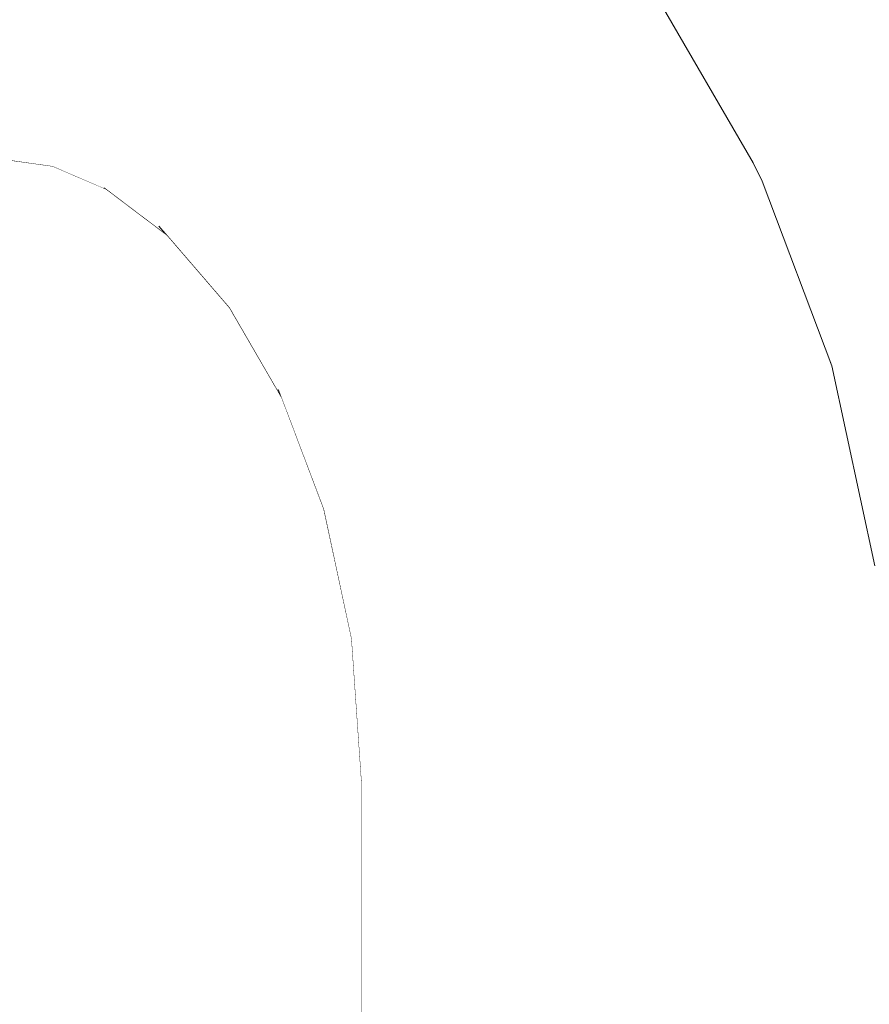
# Model space of a CAD drawing. Header units: millimetres. Extents: x 90539 to 127778, y -34922 to 14506.
# Tile 125 of 256: x 110615 to 110654, y 870 to 914. Entities that reach past the tile are written whole.
import ezdxf

# ---------------------------------------------------------------- set-up
doc = ezdxf.new("R2010")
doc.units = ezdxf.units.MM
doc.header["$MEASUREMENT"] = 0
doc.linetypes.add('Wipeout_Contour', pattern=[1000, 0, -1000])
for name, color, linetype in [('Nowe_A-Niepełnosprawni', 7, 'Continuous'), ('Nowe_A-Wymiary-Wewnętrzne', 7, 'Continuous'), ('Nowe_A-Wymiary-Zewnętrzne', 7, 'Continuous'), ('Nowe_A-Ściany-Działowe', 7, 'Continuous'), ('Nowe_Drzwi Archicad', 7, 'Continuous')]:
    doc.layers.add(name, color=color, linetype=linetype)
for name, color, linetype, lineweight in [('Nowe_A-Niepełnosprawni_Nr_pióra__4', 7, 'Continuous', 13), ('Nowe_A-Wymiary-Wewnętrzne_Nr_pióra__46', 5, 'Continuous', 15), ('Nowe_A-Wymiary-Zewnętrzne_Nr_pióra__46', 5, 'Continuous', 15)]:
    doc.layers.add(name, color=color, linetype=linetype, lineweight=lineweight)
for name, color, linetype, lineweight, true_color in [('Nowe_A-Wymiary-Wewnętrzne_Nr_pióra__45', 7, 'Continuous', 15, 0x40a5ff), ('Nowe_A-Wymiary-Wewnętrzne_Nr_pióra__85', 7, 'Continuous', 13, 0x80c2ff), ('Nowe_A-Wymiary-Zewnętrzne_Nr_pióra__45', 7, 'Continuous', 15, 0x40a5ff), ('Nowe_A-Wymiary-Zewnętrzne_Nr_pióra__85', 7, 'Continuous', 13, 0x80c2ff)]:
    doc.layers.add(name, color=color, linetype=linetype, lineweight=lineweight, true_color=true_color)
doc.styles.add('STYL_AUTOMATYCZNY_2', font='arial.ttf')
doc.dimstyles.new('STYL_AUTOMATYCZNY__1', dxfattribs={"dimtxt": 125, "dimasz": 47.5, "dimexe": 0.18, "dimexo": 20, "dimgap": 0, "dimtad": 1, "dimdec": 1, "dimlfac": 0.1, "dimzin": 0, "dimdsep": 46, "dimtxsty": 'STYL_AUTOMATYCZNY_2', "dimblk": 'ARROWHEAD_11', "dimblk1": 'ARROWHEAD_11', "dimblk2": 'ARROWHEAD_11', "dimcen": 0.09, "dimclrd": 256, "dimclre": 256, "dimclrt": 5, "dimadec": 1, "dimazin": 0, "dimtfac": 1, "dimtdec": 4, "dimtmove": 0, "dimatfit": 3, "dimfxl": 0, "dimtolj": 1, "dimtzin": 0, "dimarcsym": 0})

# ---------------------------------------------------------------- blocks, each defined once
blk = doc.blocks.new('ElemPrzekroju_23')
at = {"color": 254, "linetype": 'Wipeout_Contour', "lineweight": 0, "ltscale": 442611.941056}
blk.add_wipeout([(110649.393, 641.769), (110651.212, 642), (110651.212, 880.59), (110649.393, 880.578)], dxfattribs=at).dxf.layer = 'Nowe_A-Niepełnosprawni'
at = {"color": 254, "linetype": 'Wipeout_Contour', "lineweight": 0, "ltscale": 442533.60039}
blk.add_wipeout([(110630.726, 598.717), (110630.957, 598.685), (110630.957, 879.672), (110630.726, 879.583)], dxfattribs=at).dxf.layer = 'Nowe_A-Niepełnosprawni'
at = {"color": 254, "linetype": 'Wipeout_Contour', "lineweight": 0, "ltscale": 442618.563807}
blk.add_wipeout([(110651.212, 880.59), (110651.212, 642), (110652.704, 642), (110652.704, 880.578)], dxfattribs=at).dxf.layer = 'Nowe_A-Niepełnosprawni'
at = {"color": 254, "linetype": 'Wipeout_Contour', "lineweight": 0, "ltscale": 442535.428028}
blk.add_wipeout([(110630.957, 598.685), (110631.64, 598.589), (110631.64, 879.774), (110630.957, 879.672)], dxfattribs=at).dxf.layer = 'Nowe_A-Niepełnosprawni'
at = {"color": 254, "linetype": 'Wipeout_Contour', "lineweight": 0, "ltscale": 442614.048941}
blk.add_wipeout([(110651.212, 880.59), (110650.545, 890.156), (110648.729, 890.111), (110649.393, 880.578)], dxfattribs=at).dxf.layer = 'Nowe_A-Niepełnosprawni'
at = {"color": 254, "linetype": 'Wipeout_Contour', "lineweight": 0, "ltscale": 442536.555913}
blk.add_wipeout([(110630.27, 886.14), (110630.726, 879.583), (110630.957, 879.672), (110630.482, 886.497)], dxfattribs=at).dxf.layer = 'Nowe_A-Niepełnosprawni'
at = {"color": 254, "linetype": 'Wipeout_Contour', "lineweight": 0, "ltscale": 442623.765881}
blk.add_wipeout([(110653.813, 880.545), (110652.704, 880.578), (110652.704, 642), (110653.813, 642)], dxfattribs=at).dxf.layer = 'Nowe_A-Niepełnosprawni'
at = {"color": 254, "linetype": 'Wipeout_Contour', "lineweight": 0, "ltscale": 442539.011883}
blk.add_wipeout([(110632.749, 879.885), (110631.64, 879.774), (110631.64, 598.589), (110632.749, 598.435)], dxfattribs=at).dxf.layer = 'Nowe_A-Niepełnosprawni'
at = {"color": 254, "linetype": 'Wipeout_Contour', "lineweight": 0, "ltscale": 442620.668271}
blk.add_wipeout([(110652.704, 880.578), (110652.04, 890.111), (110650.545, 890.156), (110651.212, 880.59)], dxfattribs=at).dxf.layer = 'Nowe_A-Niepełnosprawni'
at = {"color": 254, "linetype": 'Wipeout_Contour', "lineweight": 0, "ltscale": 442538.341781}
blk.add_wipeout([(110631.64, 879.774), (110631.143, 886.903), (110630.482, 886.497), (110630.957, 879.672)], dxfattribs=at).dxf.layer = 'Nowe_A-Niepełnosprawni'
at = {"color": 254, "linetype": 'Wipeout_Contour', "lineweight": 0, "ltscale": 442604.149424}
blk.add_wipeout([(110647.319, 880.545), (110647.319, 641.087), (110649.393, 641.769), (110649.393, 880.578)], dxfattribs=at).dxf.layer = 'Nowe_A-Niepełnosprawni'
at = {"color": 254, "linetype": 'Wipeout_Contour', "lineweight": 0, "ltscale": 442627.348645}
blk.add_wipeout([(110653.813, 880.545), (110653.813, 642), (110654.496, 642), (110654.496, 880.49)], dxfattribs=at).dxf.layer = 'Nowe_A-Niepełnosprawni'
at = {"layer": 'Nowe_A-Niepełnosprawni_Nr_pióra__4', "color": 7, "linetype": 'Continuous', "lineweight": 13}
blk.add_line((110630.726, 879.583), (110630.726, 598.717), dxfattribs=at)
at = {"color": 254, "linetype": 'Wipeout_Contour', "lineweight": 0, "ltscale": 442608.850709}
blk.add_wipeout([(110650.545, 890.156), (110648.451, 899.922), (110646.644, 899.833), (110648.729, 890.111)], dxfattribs=at).dxf.layer = 'Nowe_A-Niepełnosprawni'
at = {"color": 254, "linetype": 'Wipeout_Contour', "lineweight": 0, "ltscale": 442533.244704}
blk.add_wipeout([(110629.142, 892.744), (110629.003, 892.044), (110630.27, 886.14), (110630.482, 886.497)], dxfattribs=at).dxf.layer = 'Nowe_A-Niepełnosprawni'
at = {"color": 254, "linetype": 'Wipeout_Contour', "lineweight": 0, "ltscale": 442625.875295}
blk.add_wipeout([(110653.813, 880.545), (110653.156, 889.977), (110652.04, 890.111), (110652.704, 880.578)], dxfattribs=at).dxf.layer = 'Nowe_A-Niepełnosprawni'
at = {"layer": 'Nowe_A-Niepełnosprawni_Nr_pióra__4', "color": 7, "linetype": 'Continuous', "lineweight": 13}
blk.add_line((110630.27, 886.14), (110630.726, 879.583), dxfattribs=at)
at = {"color": 254, "linetype": 'Wipeout_Contour', "lineweight": 0, "ltscale": 442606.27213}
blk.add_wipeout([(110649.393, 880.578), (110648.729, 890.111), (110646.662, 889.977), (110647.319, 880.545)], dxfattribs=at).dxf.layer = 'Nowe_A-Niepełnosprawni'
at = {"color": 254, "linetype": 'Wipeout_Contour', "lineweight": 0, "ltscale": 442629.468982}
blk.add_wipeout([(110654.496, 880.49), (110653.85, 889.76), (110653.156, 889.977), (110653.813, 880.545)], dxfattribs=at).dxf.layer = 'Nowe_A-Niepełnosprawni'
at = {"color": 254, "linetype": 'Wipeout_Contour', "lineweight": 0, "ltscale": 442615.467091}
blk.add_wipeout([(110652.04, 890.111), (110649.955, 899.833), (110648.451, 899.922), (110650.545, 890.156)], dxfattribs=at).dxf.layer = 'Nowe_A-Niepełnosprawni'
at = {"color": 254, "linetype": 'Wipeout_Contour', "lineweight": 0, "ltscale": 442595.487065}
blk.add_wipeout([(110645.067, 880.49), (110645.067, 639.978), (110647.319, 641.087), (110647.319, 880.545)], dxfattribs=at).dxf.layer = 'Nowe_A-Niepełnosprawni'
at = {"color": 254, "linetype": 'Wipeout_Contour', "lineweight": 0, "ltscale": 442598.187681}
blk.add_wipeout([(110648.451, 899.922), (110645.049, 908.922), (110643.257, 908.793), (110646.644, 899.833)], dxfattribs=at).dxf.layer = 'Nowe_A-Niepełnosprawni'
at = {"color": 254, "linetype": 'Wipeout_Contour', "lineweight": 0, "ltscale": 442620.714697}
blk.add_wipeout([(110653.156, 889.977), (110651.098, 899.571), (110649.955, 899.833), (110652.04, 890.111)], dxfattribs=at).dxf.layer = 'Nowe_A-Niepełnosprawni'
at = {"color": 254, "linetype": 'Wipeout_Contour', "lineweight": 0, "ltscale": 442601.120363}
blk.add_wipeout([(110648.729, 890.111), (110646.644, 899.833), (110644.604, 899.571), (110646.662, 889.977)], dxfattribs=at).dxf.layer = 'Nowe_A-Niepełnosprawni'
at = {"color": 254, "linetype": 'Wipeout_Contour', "lineweight": 0, "ltscale": 442624.391104}
blk.add_wipeout([(110651.837, 899.144), (110651.098, 899.571), (110653.156, 889.977), (110653.85, 889.76)], dxfattribs=at).dxf.layer = 'Nowe_A-Niepełnosprawni'
at = {"color": 254, "linetype": 'Wipeout_Contour', "lineweight": 0, "ltscale": 442604.803044}
blk.add_wipeout([(110649.955, 899.833), (110646.568, 908.793), (110645.049, 908.922), (110648.451, 899.922)], dxfattribs=at).dxf.layer = 'Nowe_A-Niepełnosprawni'
at = {"color": 254, "linetype": 'Wipeout_Contour', "lineweight": 0, "ltscale": 442626.353626}
blk.add_wipeout([(110651.837, 899.144), (110653.85, 889.76), (110654.096, 889.467), (110652.143, 898.57)], dxfattribs=at).dxf.layer = 'Nowe_A-Niepełnosprawni'
at = {"color": 254, "linetype": 'Wipeout_Contour', "lineweight": 0, "ltscale": 442597.637}
blk.add_wipeout([(110647.319, 880.545), (110646.662, 889.977), (110644.422, 889.76), (110645.067, 880.49)], dxfattribs=at).dxf.layer = 'Nowe_A-Niepełnosprawni'
at = {"color": 254, "linetype": 'Wipeout_Contour', "lineweight": 0, "ltscale": 442582.541615}
blk.add_wipeout([(110640.471, 916.811), (110638.7, 916.647), (110643.257, 908.793), (110645.049, 908.922)], dxfattribs=at).dxf.layer = 'Nowe_A-Niepełnosprawni'
at = {"color": 254, "linetype": 'Wipeout_Contour', "lineweight": 0, "ltscale": 442586.286812}
blk.add_wipeout([(110642.726, 638.485), (110645.067, 639.978), (110645.067, 880.49), (110642.726, 880.417)], dxfattribs=at).dxf.layer = 'Nowe_A-Niepełnosprawni'
at = {"color": 254, "linetype": 'Wipeout_Contour', "lineweight": 0, "ltscale": 442590.552613}
blk.add_wipeout([(110646.644, 899.833), (110643.257, 908.793), (110641.262, 908.412), (110644.604, 899.571)], dxfattribs=at).dxf.layer = 'Nowe_A-Niepełnosprawni'
at = {"color": 254, "linetype": 'Wipeout_Contour', "lineweight": 0, "ltscale": 442592.573594}
blk.add_wipeout([(110646.662, 889.977), (110644.604, 899.571), (110642.409, 899.144), (110644.422, 889.76)], dxfattribs=at).dxf.layer = 'Nowe_A-Niepełnosprawni'
at = {"color": 254, "linetype": 'Wipeout_Contour', "lineweight": 0, "ltscale": 442610.144022}
blk.add_wipeout([(110647.757, 908.412), (110646.568, 908.793), (110649.955, 899.833), (110651.098, 899.571)], dxfattribs=at).dxf.layer = 'Nowe_A-Niepełnosprawni'
at = {"color": 254, "linetype": 'Wipeout_Contour', "lineweight": 0, "ltscale": 442588.475559}
blk.add_wipeout([(110645.067, 880.49), (110644.422, 889.76), (110642.096, 889.467), (110642.726, 880.417)], dxfattribs=at).dxf.layer = 'Nowe_A-Niepełnosprawni'
at = {"color": 254, "linetype": 'Wipeout_Contour', "lineweight": 0, "ltscale": 442589.156425}
blk.add_wipeout([(110642.011, 916.647), (110640.471, 916.811), (110645.049, 908.922), (110646.568, 908.793)], dxfattribs=at).dxf.layer = 'Nowe_A-Niepełnosprawni'
at = {"color": 254, "linetype": 'Wipeout_Contour', "lineweight": 0, "ltscale": 442614.004855}
blk.add_wipeout([(110648.568, 907.793), (110647.757, 908.412), (110651.098, 899.571), (110651.837, 899.144)], dxfattribs=at).dxf.layer = 'Nowe_A-Niepełnosprawni'
at = {"color": 254, "linetype": 'Wipeout_Contour', "lineweight": 0, "ltscale": 442576.90231}
blk.add_wipeout([(110642.726, 880.417), (110640.385, 880.328), (110640.385, 636.667), (110642.726, 638.485)], dxfattribs=at).dxf.layer = 'Nowe_A-Niepełnosprawni'
at = {"color": 254, "linetype": 'Wipeout_Contour', "lineweight": 0, "ltscale": 442575.045389}
blk.add_wipeout([(110638.7, 916.647), (110636.765, 916.162), (110641.262, 908.412), (110643.257, 908.793)], dxfattribs=at).dxf.layer = 'Nowe_A-Niepełnosprawni'
at = {"color": 254, "linetype": 'Wipeout_Contour', "lineweight": 0, "ltscale": 442616.236389}
blk.add_wipeout([(110652.143, 898.57), (110648.973, 906.96), (110648.568, 907.793), (110651.837, 899.144)], dxfattribs=at).dxf.layer = 'Nowe_A-Niepełnosprawni'
at = {"layer": 'Nowe_A-Niepełnosprawni_Nr_pióra__4', "color": 7, "linetype": 'Continuous', "lineweight": 13}
for p, q in [((110648.973, 906.96), (110652.143, 898.57)), ((110652.143, 898.57), (110654.096, 889.467))]:
    blk.add_line(p, q, dxfattribs=at)
at = {"color": 254, "linetype": 'Wipeout_Contour', "lineweight": 0, "ltscale": 442582.191699}
blk.add_wipeout([(110644.604, 899.571), (110641.262, 908.412), (110639.14, 907.793), (110642.409, 899.144)], dxfattribs=at).dxf.layer = 'Nowe_A-Niepełnosprawni'
at = {"color": 254, "linetype": 'Wipeout_Contour', "lineweight": 0, "ltscale": 442594.635219}
blk.add_wipeout([(110643.259, 916.162), (110642.011, 916.647), (110646.568, 908.793), (110647.757, 908.412)], dxfattribs=at).dxf.layer = 'Nowe_A-Niepełnosprawni'
at = {"color": 254, "linetype": 'Wipeout_Contour', "lineweight": 0, "ltscale": 442566.956248}
blk.add_wipeout([(110641.262, 908.412), (110636.765, 916.162), (110634.741, 915.374), (110639.14, 907.793)], dxfattribs=at).dxf.layer = 'Nowe_A-Niepełnosprawni'
at = {"color": 254, "linetype": 'Wipeout_Contour', "lineweight": 0, "ltscale": 442583.539161}
blk.add_wipeout([(110644.422, 889.76), (110642.409, 899.144), (110640.143, 898.57), (110642.096, 889.467)], dxfattribs=at).dxf.layer = 'Nowe_A-Niepełnosprawni'
at = {"color": 254, "linetype": 'Wipeout_Contour', "lineweight": 0, "ltscale": 442598.767071}
blk.add_wipeout([(110648.568, 907.793), (110644.169, 915.374), (110643.259, 916.162), (110647.757, 908.412)], dxfattribs=at).dxf.layer = 'Nowe_A-Niepełnosprawni'
at = {"color": 254, "linetype": 'Wipeout_Contour', "lineweight": 0, "ltscale": 442573.426569}
blk.add_wipeout([(110642.409, 899.144), (110639.14, 907.793), (110636.973, 906.96), (110640.143, 898.57)], dxfattribs=at).dxf.layer = 'Nowe_A-Niepełnosprawni'
at = {"color": 254, "linetype": 'Wipeout_Contour', "lineweight": 0, "ltscale": 442579.14}
blk.add_wipeout([(110642.726, 880.417), (110642.096, 889.467), (110639.774, 889.111), (110640.385, 880.328)], dxfattribs=at).dxf.layer = 'Nowe_A-Niepełnosprawni'
at = {"layer": 'Nowe_A-Niepełnosprawni_Nr_pióra__4', "color": 7, "linetype": 'Continuous', "lineweight": 13}
for p in [(110644.169, 915.374), (110648.973, 906.96)]:
    blk.add_line(p, (110648.568, 907.793), dxfattribs=at)
at = {"color": 254, "linetype": 'Wipeout_Contour', "lineweight": 0, "ltscale": 442558.585376}
blk.add_wipeout([(110639.14, 907.793), (110634.741, 915.374), (110632.705, 914.313), (110636.973, 906.96)], dxfattribs=at).dxf.layer = 'Nowe_A-Niepełnosprawni'
at = {"color": 254, "linetype": 'Wipeout_Contour', "lineweight": 0, "ltscale": 442574.36452}
blk.add_wipeout([(110642.096, 889.467), (110640.143, 898.57), (110637.894, 897.871), (110639.774, 889.111)], dxfattribs=at).dxf.layer = 'Nowe_A-Niepełnosprawni'
at = {"color": 254, "linetype": 'Wipeout_Contour', "lineweight": 0, "ltscale": 442567.694238}
blk.add_wipeout([(110638.134, 880.226), (110638.134, 634.592), (110640.385, 636.667), (110640.385, 880.328)], dxfattribs=at).dxf.layer = 'Nowe_A-Niepełnosprawni'
at = {"color": 254, "linetype": 'Wipeout_Contour', "lineweight": 0, "ltscale": 442539.585839}
blk.add_wipeout([(110629.38, 921.595), (110627.506, 920.348), (110632.705, 914.313), (110634.741, 915.374)], dxfattribs=at).dxf.layer = 'Nowe_A-Niepełnosprawni'
at = {"color": 254, "linetype": 'Wipeout_Contour', "lineweight": 0, "ltscale": 442564.59435}
blk.add_wipeout([(110640.143, 898.57), (110636.973, 906.96), (110634.843, 905.945), (110637.894, 897.871)], dxfattribs=at).dxf.layer = 'Nowe_A-Niepełnosprawni'
at = {"color": 254, "linetype": 'Wipeout_Contour', "lineweight": 0, "ltscale": 442569.989195}
blk.add_wipeout([(110640.385, 880.328), (110639.774, 889.111), (110637.544, 888.704), (110638.134, 880.226)], dxfattribs=at).dxf.layer = 'Nowe_A-Niepełnosprawni'
at = {"color": 254, "linetype": 'Wipeout_Contour', "lineweight": 0, "ltscale": 442550.25476}
blk.add_wipeout([(110636.973, 906.96), (110632.705, 914.313), (110630.736, 913.021), (110634.843, 905.945)], dxfattribs=at).dxf.layer = 'Nowe_A-Niepełnosprawni'
at = {"color": 254, "linetype": 'Wipeout_Contour', "lineweight": 0, "ltscale": 442565.402489}
blk.add_wipeout([(110639.774, 889.111), (110637.894, 897.871), (110635.748, 897.073), (110637.544, 888.704)], dxfattribs=at).dxf.layer = 'Nowe_A-Niepełnosprawni'
at = {"color": 254, "linetype": 'Wipeout_Contour', "lineweight": 0, "ltscale": 442559.016433}
blk.add_wipeout([(110636.06, 880.115), (110636.06, 632.341), (110638.134, 634.592), (110638.134, 880.226)], dxfattribs=at).dxf.layer = 'Nowe_A-Niepełnosprawni'
at = {"color": 254, "linetype": 'Wipeout_Contour', "lineweight": 0, "ltscale": 442531.896978}
blk.add_wipeout([(110627.506, 920.348), (110625.732, 918.829), (110630.736, 913.021), (110632.705, 914.313)], dxfattribs=at).dxf.layer = 'Nowe_A-Niepełnosprawni'
at = {"color": 254, "linetype": 'Wipeout_Contour', "lineweight": 0, "ltscale": 442556.034729}
blk.add_wipeout([(110637.894, 897.871), (110634.843, 905.945), (110632.833, 904.786), (110635.748, 897.073)], dxfattribs=at).dxf.layer = 'Nowe_A-Niepełnosprawni'
at = {"color": 254, "linetype": 'Wipeout_Contour', "lineweight": 0, "ltscale": 442561.374922}
blk.add_wipeout([(110638.134, 880.226), (110637.544, 888.704), (110635.492, 888.263), (110636.06, 880.115)], dxfattribs=at).dxf.layer = 'Nowe_A-Niepełnosprawni'
at = {"color": 254, "linetype": 'Wipeout_Contour', "lineweight": 0, "ltscale": 442542.284819}
blk.add_wipeout([(110634.843, 905.945), (110630.736, 913.021), (110628.91, 911.547), (110632.833, 904.786)], dxfattribs=at).dxf.layer = 'Nowe_A-Niepełnosprawni'
at = {"color": 254, "linetype": 'Wipeout_Contour', "lineweight": 0, "ltscale": 442556.997716}
blk.add_wipeout([(110637.544, 888.704), (110635.748, 897.073), (110633.788, 896.208), (110635.492, 888.263)], dxfattribs=at).dxf.layer = 'Nowe_A-Niepełnosprawni'
at = {"color": 254, "linetype": 'Wipeout_Contour', "lineweight": 0, "ltscale": 442551.202409}
blk.add_wipeout([(110634.241, 630), (110636.06, 632.341), (110636.06, 880.115), (110634.241, 880)], dxfattribs=at).dxf.layer = 'Nowe_A-Niepełnosprawni'
at = {"color": 254, "linetype": 'Wipeout_Contour', "lineweight": 0, "ltscale": 442524.681578}
blk.add_wipeout([(110625.732, 918.829), (110624.129, 917.096), (110628.91, 911.547), (110630.736, 913.021)], dxfattribs=at).dxf.layer = 'Nowe_A-Niepełnosprawni'
at = {"color": 254, "linetype": 'Wipeout_Contour', "lineweight": 0, "ltscale": 442548.076899}
blk.add_wipeout([(110635.748, 897.073), (110632.833, 904.786), (110631.02, 903.53), (110633.788, 896.208)], dxfattribs=at).dxf.layer = 'Nowe_A-Niepełnosprawni'
at = {"color": 254, "linetype": 'Wipeout_Contour', "lineweight": 0, "ltscale": 442553.628369}
blk.add_wipeout([(110636.06, 880.115), (110635.492, 888.263), (110633.698, 887.804), (110634.241, 880)], dxfattribs=at).dxf.layer = 'Nowe_A-Niepełnosprawni'
at = {"color": 254, "linetype": 'Wipeout_Contour', "lineweight": 0, "ltscale": 442534.982084}
blk.add_wipeout([(110632.833, 904.786), (110628.91, 911.547), (110627.296, 909.948), (110631.02, 903.53)], dxfattribs=at).dxf.layer = 'Nowe_A-Niepełnosprawni'
at = {"color": 254, "linetype": 'Wipeout_Contour', "lineweight": 0, "ltscale": 442549.473451}
blk.add_wipeout([(110635.492, 888.263), (110633.788, 896.208), (110632.088, 895.307), (110633.698, 887.804)], dxfattribs=at).dxf.layer = 'Nowe_A-Niepełnosprawni'
at = {"color": 254, "linetype": 'Wipeout_Contour', "lineweight": 0, "ltscale": 442544.214124}
blk.add_wipeout([(110632.749, 879.885), (110632.749, 598.435), (110634.241, 598.227), (110634.241, 880)], dxfattribs=at).dxf.layer = 'Nowe_A-Niepełnosprawni'
at = {"color": 254, "linetype": 'Wipeout_Contour', "lineweight": 0, "ltscale": 442518.217172}
blk.add_wipeout([(110624.129, 917.096), (110622.758, 915.215), (110627.296, 909.948), (110628.91, 911.547)], dxfattribs=at).dxf.layer = 'Nowe_A-Niepełnosprawni'
at = {"color": 254, "linetype": 'Wipeout_Contour', "lineweight": 0, "ltscale": 442541.88548}
blk.add_wipeout([(110632.749, 879.885), (110632.229, 887.345), (110631.143, 886.903), (110631.64, 879.774)], dxfattribs=at).dxf.layer = 'Nowe_A-Niepełnosprawni'
at = {"color": 254, "linetype": 'Wipeout_Contour', "lineweight": 0, "ltscale": 442534.844816}
blk.add_wipeout([(110631.143, 886.903), (110629.719, 893.541), (110629.142, 892.744), (110630.482, 886.497)], dxfattribs=at).dxf.layer = 'Nowe_A-Niepełnosprawni'
at = {"color": 254, "linetype": 'Wipeout_Contour', "lineweight": 0, "ltscale": 442547.047453}
blk.add_wipeout([(110634.241, 880), (110633.698, 887.804), (110632.229, 887.345), (110632.749, 879.885)], dxfattribs=at).dxf.layer = 'Nowe_A-Niepełnosprawni'
at = {"color": 254, "linetype": 'Wipeout_Contour', "lineweight": 0, "ltscale": 442526.598874}
blk.add_wipeout([(110626.966, 898.501), (110626.947, 897.486), (110629.003, 892.044), (110629.142, 892.744)], dxfattribs=at).dxf.layer = 'Nowe_A-Niepełnosprawni'
at = {"color": 254, "linetype": 'Wipeout_Contour', "lineweight": 0, "ltscale": 442538.179448}
blk.add_wipeout([(110632.229, 887.345), (110630.714, 894.407), (110629.719, 893.541), (110631.143, 886.903)], dxfattribs=at).dxf.layer = 'Nowe_A-Niepełnosprawni'
at = {"layer": 'Nowe_A-Niepełnosprawni_Nr_pióra__4', "color": 7, "linetype": 'Continuous', "lineweight": 13}
blk.add_line((110629.003, 892.044), (110630.27, 886.14), dxfattribs=at)
at = {"color": 254, "linetype": 'Wipeout_Contour', "lineweight": 0, "ltscale": 442517.42898}
blk.add_wipeout([(110626.947, 897.486), (110624.179, 902.255), (110624.715, 901.195), (110627.095, 897.094)], dxfattribs=at).dxf.layer = 'Nowe_A-Niepełnosprawni'
at = {"color": 254, "linetype": 'Wipeout_Contour', "lineweight": 0, "ltscale": 442527.800407}
blk.add_wipeout([(110626.966, 898.501), (110629.142, 892.744), (110629.719, 893.541), (110627.407, 899.659)], dxfattribs=at).dxf.layer = 'Nowe_A-Niepełnosprawni'
at = {"color": 254, "linetype": 'Wipeout_Contour', "lineweight": 0, "ltscale": 442516.744743}
blk.add_wipeout([(110626.966, 898.501), (110624.037, 903.547), (110624.179, 902.255), (110626.947, 897.486)], dxfattribs=at).dxf.layer = 'Nowe_A-Niepełnosprawni'
at = {"color": 254, "linetype": 'Wipeout_Contour', "lineweight": 0, "ltscale": 442541.026918}
blk.add_wipeout([(110633.788, 896.208), (110631.02, 903.53), (110629.474, 902.223), (110632.088, 895.307)], dxfattribs=at).dxf.layer = 'Nowe_A-Niepełnosprawni'
at = {"color": 254, "linetype": 'Wipeout_Contour', "lineweight": 0, "ltscale": 442505.924805}
blk.add_wipeout([(110624.179, 902.255), (110620.806, 906.169), (110621.503, 904.923), (110624.715, 901.195)], dxfattribs=at).dxf.layer = 'Nowe_A-Niepełnosprawni'
at = {"color": 254, "linetype": 'Wipeout_Contour', "lineweight": 0, "ltscale": 442543.119158}
blk.add_wipeout([(110633.698, 887.804), (110632.088, 895.307), (110630.714, 894.407), (110632.229, 887.345)], dxfattribs=at).dxf.layer = 'Nowe_A-Niepełnosprawni'
at = {"color": 254, "linetype": 'Wipeout_Contour', "lineweight": 0, "ltscale": 442494.855287}
blk.add_wipeout([(110617.839, 907.692), (110619.004, 906.663), (110621.87, 904.497), (110621.503, 904.923)], dxfattribs=at).dxf.layer = 'Nowe_A-Niepełnosprawni'
at = {"color": 254, "linetype": 'Wipeout_Contour', "lineweight": 0, "ltscale": 442530.68983}
blk.add_wipeout([(110630.714, 894.407), (110628.254, 900.916), (110627.407, 899.659), (110629.719, 893.541)], dxfattribs=at).dxf.layer = 'Nowe_A-Niepełnosprawni'
at = {"color": 254, "linetype": 'Wipeout_Contour', "lineweight": 0, "ltscale": 442484.474667}
blk.add_wipeout([(110619.004, 906.663), (110615.176, 908.305), (110616.673, 907.632), (110619.098, 906.592)], dxfattribs=at).dxf.layer = 'Nowe_A-Niepełnosprawni'
at = {"color": 254, "linetype": 'Wipeout_Contour', "lineweight": 0, "ltscale": 442517.458372}
blk.add_wipeout([(110624.296, 905.021), (110624.037, 903.547), (110626.966, 898.501), (110627.407, 899.659)], dxfattribs=at).dxf.layer = 'Nowe_A-Niepełnosprawni'
at = {"color": 254, "linetype": 'Wipeout_Contour', "lineweight": 0, "ltscale": 442528.627415}
blk.add_wipeout([(110631.02, 903.53), (110627.296, 909.948), (110625.957, 908.284), (110629.474, 902.223)], dxfattribs=at).dxf.layer = 'Nowe_A-Niepełnosprawni'
at = {"color": 254, "linetype": 'Wipeout_Contour', "lineweight": 0, "ltscale": 442504.24318}
blk.add_wipeout([(110624.037, 903.547), (110620.469, 907.689), (110620.806, 906.169), (110624.179, 902.255)], dxfattribs=at).dxf.layer = 'Nowe_A-Niepełnosprawni'
at = {"color": 254, "linetype": 'Wipeout_Contour', "lineweight": 0, "ltscale": 442491.938824}
blk.add_wipeout([(110620.806, 906.169), (110616.959, 909.078), (110617.839, 907.692), (110621.503, 904.923)], dxfattribs=at).dxf.layer = 'Nowe_A-Niepełnosprawni'
at = {"color": 254, "linetype": 'Wipeout_Contour', "lineweight": 0, "ltscale": 442535.155947}
blk.add_wipeout([(110632.088, 895.307), (110629.474, 902.223), (110628.254, 900.916), (110630.714, 894.407)], dxfattribs=at).dxf.layer = 'Nowe_A-Niepełnosprawni'
at = {"layer": 'Nowe_A-Niepełnosprawni_Nr_pióra__4', "color": 7, "linetype": 'Continuous', "lineweight": 13}
blk.add_line((110626.947, 897.486), (110629.003, 892.044), dxfattribs=at)
at = {"color": 254, "linetype": 'Wipeout_Contour', "lineweight": 0, "ltscale": 442480.760142}
blk.add_wipeout([(110617.839, 907.692), (110613.863, 909.398), (110615.176, 908.305), (110619.004, 906.663)], dxfattribs=at).dxf.layer = 'Nowe_A-Niepełnosprawni'
at = {"color": 254, "linetype": 'Wipeout_Contour', "lineweight": 0, "ltscale": 442519.693882}
blk.add_wipeout([(110624.296, 905.021), (110627.407, 899.659), (110628.254, 900.916), (110624.944, 906.621)], dxfattribs=at).dxf.layer = 'Nowe_A-Niepełnosprawni'
at = {"color": 254, "linetype": 'Wipeout_Contour', "lineweight": 0, "ltscale": 442504.217591}
blk.add_wipeout([(110624.296, 905.021), (110620.504, 909.422), (110620.469, 907.689), (110624.037, 903.547)], dxfattribs=at).dxf.layer = 'Nowe_A-Niepełnosprawni'
at = {"color": 254, "linetype": 'Wipeout_Contour', "lineweight": 0, "ltscale": 442469.940535}
blk.add_wipeout([(110615.176, 908.305), (110610.81, 908.913), (110612.378, 908.231), (110616.673, 907.632)], dxfattribs=at).dxf.layer = 'Nowe_A-Niepełnosprawni'
at = {"color": 254, "linetype": 'Wipeout_Contour', "lineweight": 0, "ltscale": 442512.752386}
blk.add_wipeout([(110622.758, 915.215), (110621.671, 913.259), (110625.957, 908.284), (110627.296, 909.948)], dxfattribs=at).dxf.layer = 'Nowe_A-Niepełnosprawni'
at = {"color": 254, "linetype": 'Wipeout_Contour', "lineweight": 0, "ltscale": 442489.501465}
blk.add_wipeout([(110620.469, 907.689), (110616.398, 910.766), (110616.959, 909.078), (110620.806, 906.169)], dxfattribs=at).dxf.layer = 'Nowe_A-Niepełnosprawni'
at = {"color": 254, "linetype": 'Wipeout_Contour', "lineweight": 0, "ltscale": 442494.012001}
blk.add_wipeout([(110622.758, 915.215), (110617.58, 919.129), (110616.781, 916.955), (110621.671, 913.259)], dxfattribs=at).dxf.layer = 'Nowe_A-Niepełnosprawni'
at = {"color": 254, "linetype": 'Wipeout_Contour', "lineweight": 0, "ltscale": 442476.352798}
blk.add_wipeout([(110616.959, 909.078), (110612.784, 910.869), (110613.863, 909.398), (110617.839, 907.692)], dxfattribs=at).dxf.layer = 'Nowe_A-Niepełnosprawni'
at = {"color": 254, "linetype": 'Wipeout_Contour', "lineweight": 0, "ltscale": 442523.46519}
blk.add_wipeout([(110624.944, 906.621), (110628.254, 900.916), (110629.474, 902.223), (110625.957, 908.284)], dxfattribs=at).dxf.layer = 'Nowe_A-Niepełnosprawni'
at = {"layer": 'Nowe_A-Niepełnosprawni_Nr_pióra__4', "color": 7, "linetype": 'Continuous', "lineweight": 13}
blk.add_line((110624.715, 901.195), (110627.095, 897.094), dxfattribs=at)
at = {"color": 254, "linetype": 'Wipeout_Contour', "lineweight": 0, "ltscale": 442505.615575}
blk.add_wipeout([(110624.944, 906.621), (110620.91, 911.303), (110620.504, 909.422), (110624.296, 905.021)], dxfattribs=at).dxf.layer = 'Nowe_A-Niepełnosprawni'
at = {"color": 254, "linetype": 'Wipeout_Contour', "lineweight": 0, "ltscale": 442464.155236}
blk.add_wipeout([(110613.863, 909.398), (110609.381, 910.022), (110610.81, 908.913), (110615.176, 908.305)], dxfattribs=at).dxf.layer = 'Nowe_A-Niepełnosprawni'
at = {"layer": 'Nowe_A-Niepełnosprawni_Nr_pióra__4', "color": 7, "linetype": 'Continuous', "lineweight": 13}
blk.add_line((110621.503, 904.923), (110624.715, 901.195), dxfattribs=at)
at = {"color": 254, "linetype": 'Wipeout_Contour', "lineweight": 0, "ltscale": 442508.497349}
blk.add_wipeout([(110621.671, 913.259), (110620.91, 911.303), (110624.944, 906.621), (110625.957, 908.284)], dxfattribs=at).dxf.layer = 'Nowe_A-Niepełnosprawni'
at = {"color": 254, "linetype": 'Wipeout_Contour', "lineweight": 0, "ltscale": 442488.48239}
blk.add_wipeout([(110620.504, 909.422), (110616.178, 912.692), (110616.398, 910.766), (110620.469, 907.689)], dxfattribs=at).dxf.layer = 'Nowe_A-Niepełnosprawni'
at = {"layer": 'Nowe_A-Niepełnosprawni_Nr_pióra__4', "color": 7, "linetype": 'Continuous', "lineweight": 13}
for p, q in [((110614.025, 908), (110616.677, 907.631)), ((110616.673, 907.632), (110619.098, 906.592)), ((110619.004, 906.663), (110621.87, 904.497))]:
    blk.add_line(p, q, dxfattribs=at)
at = {"color": 254, "linetype": 'Wipeout_Contour', "lineweight": 0, "ltscale": 442473.072684}
blk.add_wipeout([(110616.398, 910.766), (110611.981, 912.661), (110612.784, 910.869), (110616.959, 909.078)], dxfattribs=at).dxf.layer = 'Nowe_A-Niepełnosprawni'
at = {"color": 254, "linetype": 'Wipeout_Contour', "lineweight": 0, "ltscale": 442471.046028}
blk.add_wipeout([(110616.178, 912.692), (110611.484, 914.706), (110611.981, 912.661), (110616.398, 910.766)], dxfattribs=at).dxf.layer = 'Nowe_A-Niepełnosprawni'
at = {"color": 254, "linetype": 'Wipeout_Contour', "lineweight": 0, "ltscale": 442470.40425}
blk.add_wipeout([(110616.307, 914.782), (110611.313, 916.924), (110611.484, 914.706), (110616.178, 912.692)], dxfattribs=at).dxf.layer = 'Nowe_A-Niepełnosprawni'
at = {"color": 254, "linetype": 'Wipeout_Contour', "lineweight": 0, "ltscale": 442488.99629}
blk.add_wipeout([(110620.91, 911.303), (110616.307, 914.782), (110616.178, 912.692), (110620.504, 909.422)], dxfattribs=at).dxf.layer = 'Nowe_A-Niepełnosprawni'
at = {"color": 254, "linetype": 'Wipeout_Contour', "lineweight": 0, "ltscale": 442490.827883}
blk.add_wipeout([(110621.671, 913.259), (110616.781, 916.955), (110616.307, 914.782), (110620.91, 911.303)], dxfattribs=at).dxf.layer = 'Nowe_A-Niepełnosprawni'
blk = doc.blocks.new('ElemPrzekroju_25')
at = {"color": 254, "linetype": 'Wipeout_Contour', "lineweight": 0, "ltscale": 6815411.693442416}
blk.add_wipeout([(109677.596, 2540), (109677.596, 2100), (110477.596, 2100), (110477.596, 519.192), (110503.659, 549.441), (110520.596, 562.244), (110520.596, 2117), (111654.596, 2117), (111654.596, 0), (111973.096, 0), (111973.096, 2.454), (111943.064, 2.454), (111910.439, 86.95), (111909.096, 94.154), (111909.096, 204.5), (111973.096, 204.5), (111973.096, 205.5), (111908.096, 205.5), (111908.096, 228.486), (111870.919, 228.486), (111870.919, 232.26), (111870.919, 232.76), (111870.9, 257.123), (111870.919, 260.302), (111870.919, 477.41), (111870.9, 514.769), (111870.919, 548.644), (111870.919, 566.625), (111870.717, 573.907), (111870.151, 590.349), (111869.582, 605.282), (111868.945, 621.574), (111868.278, 635.364), (111867.533, 651.496), (111866.733, 666.912), (111866.461, 675.528), (111870.873, 676.728), (111870.915, 687.28), (111870.919, 691.976), (111870.919, 692.514), (111908.096, 692.514), (111908.096, 717), (111918.494, 749.19), (111892.431, 753.663), (111890.424, 755.43), (111889.484, 757.69), (111889.61, 759.495), (111889.688, 759.954), (111890.43, 764.326), (111895.669, 795.02), (111896.266, 798.519), (111897.035, 800.848), (111898.427, 802.307), (111900.877, 803.298), (111934.167, 797.718), (111933.999, 797.19), (111947.822, 839.983), (111973.271, 839.983), (111973.271, 840), (112527.596, 840), (112527.596, 2540)], dxfattribs=at).dxf.layer = 'Nowe_A-Ściany-Działowe'
blk = doc.blocks.new('ElemPrzekroju_26')
at = {"color": 254, "linetype": 'Wipeout_Contour', "lineweight": 0, "ltscale": 1438131.828276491}
blk.add_wipeout([(110612.596, 908), (110612.596, 598.758), (110621.513, 600), (110630.726, 598.717), (110630.726, 879.583), (110630.27, 886.14), (110629.003, 892.044), (110627.095, 897.094), (110624.715, 901.195), (110621.87, 904.497), (110619.098, 906.592), (110616.673, 907.632), (110614.025, 908)], dxfattribs=at).dxf.layer = 'Nowe_Drzwi Archicad'
blk = doc.blocks.new('*D714')
at = {"layer": 'Nowe_A-Wymiary-Wewnętrzne_Nr_pióra__45', "linetype": 'Continuous', "lineweight": 15, "true_color": 0x40a5ff}
for points in [[(116511.164, 900), (116512.116, 895.216), (116514.825, 891.161), (116518.881, 888.452), (116523.664, 887.5), (116528.448, 888.452), (116532.503, 891.161), (116535.213, 895.216), (116536.164, 900), (116535.213, 904.784), (116532.503, 908.839), (116528.448, 911.548), (116523.664, 912.5), (116518.881, 911.548), (116514.825, 908.839), (116512.116, 904.784)], [(116511.164, 0), (116512.116, -4.784), (116514.825, -8.839), (116518.881, -11.548), (116523.664, -12.5), (116528.448, -11.548), (116532.503, -8.839), (116535.213, -4.784), (116536.164, 0), (116535.213, 4.784), (116532.503, 8.839), (116528.448, 11.548), (116523.664, 12.5), (116518.881, 11.548), (116514.825, 8.839), (116512.116, 4.784)]]:
    blk.add_hatch(color=161, dxfattribs=at).paths.add_polyline_path(points)
at = {"layer": 'Nowe_A-Wymiary-Wewnętrzne_Nr_pióra__45', "color": 161, "linetype": 'Continuous', "lineweight": 15, "true_color": 0x40a5ff}
for centre in [(116523.664, 900), (116523.664, 0)]:
    blk.add_circle(centre, 12.5, dxfattribs=at)
at = {"layer": 'Nowe_A-Wymiary-Wewnętrzne_Nr_pióra__85', "color": 151, "linetype": 'Continuous', "lineweight": 13, "true_color": 0x80c2ff}
for p, q in [((116511.164, 900), (116476.789, 900)), ((116570.539, 900), (116536.164, 900)), ((116523.664, 12.5), (116523.664, 887.5)), ((116511.164, 0), (116476.789, 0)), ((116570.539, 0), (116536.164, 0)), ((116523.664, -25), (116523.664, -12.5))]:
    blk.add_line(p, q, dxfattribs=at)
at = {"layer": 'Nowe_A-Wymiary-Wewnętrzne_Nr_pióra__46', "color": 5, "lineweight": 15, "insert": (116498.664, 283.175), "char_height": 125, "attachment_point": 7, "rotation": 90, "style": 'STYL_AUTOMATYCZNY_2'}
blk.add_mtext('\\A1;{\\pql;\\fArial|b0|i0|c238|p0;\\W1.000000;90,0}', dxfattribs=at)
blk = doc.blocks.new('ARROWHEAD_11')
at = {"color": 0, "linetype": 'Continuous', "lineweight": 0}
blk.add_line((0, 0), (-1, 0), dxfattribs=at)
at = {"color": 0, "linetype": 'Continuous', "lineweight": 0, "const_width": 0.25, "flags": 128}
blk.add_lwpolyline([(-0.125, 0, 1), (0.125, 0, 1)], format="xyb", close=True, dxfattribs=at)
blk = doc.blocks.new('*D748')
at = {"layer": 'Nowe_A-Wymiary-Zewnętrzne_Nr_pióra__45', "linetype": 'Continuous', "lineweight": 15, "true_color": 0x40a5ff}
for points in [[(119375.127, 12845), (119376.079, 12840.216), (119378.788, 12836.161), (119382.844, 12833.452), (119387.627, 12832.5), (119392.411, 12833.452), (119396.466, 12836.161), (119399.176, 12840.216), (119400.127, 12845), (119399.176, 12849.784), (119396.466, 12853.839), (119392.411, 12856.548), (119387.627, 12857.5), (119382.844, 12856.548), (119378.788, 12853.839), (119376.079, 12849.784)], [(119375.127, -450), (119376.079, -454.784), (119378.788, -458.839), (119382.844, -461.548), (119387.627, -462.5), (119392.411, -461.548), (119396.466, -458.839), (119399.176, -454.784), (119400.127, -450), (119399.176, -445.216), (119396.466, -441.161), (119392.411, -438.452), (119387.627, -437.5), (119382.844, -438.452), (119378.788, -441.161), (119376.079, -445.216)]]:
    blk.add_hatch(color=161, dxfattribs=at).paths.add_polyline_path(points)
at = {"layer": 'Nowe_A-Wymiary-Zewnętrzne_Nr_pióra__45', "color": 161, "linetype": 'Continuous', "lineweight": 15, "true_color": 0x40a5ff}
for centre in [(119387.627, 12845), (119387.627, -450)]:
    blk.add_circle(centre, 12.5, dxfattribs=at)
at = {"layer": 'Nowe_A-Wymiary-Zewnętrzne_Nr_pióra__85', "color": 151, "linetype": 'Continuous', "lineweight": 13, "true_color": 0x80c2ff}
for p, q in [((119387.627, 12857.5), (119387.627, 12870)), ((119375.127, 12845), (119340.752, 12845)), ((119434.502, 12845), (119400.127, 12845)), ((119387.627, -437.5), (119387.627, 12832.5)), ((119375.127, -450), (119340.752, -450)), ((119434.502, -450), (119400.127, -450)), ((119387.627, -475), (119387.627, -462.5))]:
    blk.add_line(p, q, dxfattribs=at)
at = {"layer": 'Nowe_A-Wymiary-Zewnętrzne_Nr_pióra__46', "color": 5, "lineweight": 15, "insert": (119362.627, 5911.521), "char_height": 125, "attachment_point": 7, "rotation": 90, "style": 'STYL_AUTOMATYCZNY_2'}
blk.add_mtext('\\A1;{\\pql;\\fArial|b0|i0|c238|p0;\\W1.000000;1\xa0329,5}', dxfattribs=at)

msp = doc.modelspace()

# ---------------------------------------------------------------- block references
at = {"layer": 'Nowe_A-Niepełnosprawni', "lineweight": 0}
msp.add_blockref('ElemPrzekroju_23', (0, 0), dxfattribs=at)

# ---------------------------------------------------------------- next in the draw order: block references
at = {"layer": 'Nowe_A-Ściany-Działowe', "lineweight": 0}
msp.add_blockref('ElemPrzekroju_25', (0, 0), dxfattribs=at)

# ---------------------------------------------------------------- next in the draw order: block references
at = {"layer": 'Nowe_Drzwi Archicad', "lineweight": 0}
msp.add_blockref('ElemPrzekroju_26', (0, 0), dxfattribs=at)

# ---------------------------------------------------------------- next in the draw order: dimensions: what is measured, and where the dimension line sits
at = {"layer": 'Nowe_A-Wymiary-Wewnętrzne', "color": 151, "linetype": 'Continuous', "lineweight": 13, "true_color": 0x80c2ff}
dim = msp.add_linear_dim(base=(116523.664, 900), p1=(99177.598, 0), p2=(116907.598, 900), angle=90, dimstyle='STYL_AUTOMATYCZNY__1', dxfattribs=at)
dim.commit()
dim.dimension.update_dxf_attribs({"geometry": '*D714', "text_midpoint": (116436.164, 444.998), "dimtype": 160, "text_rotation": 90})
at = {"layer": 'Nowe_A-Wymiary-Zewnętrzne', "color": 151, "linetype": 'Continuous', "lineweight": 13, "true_color": 0x80c2ff}
dim = msp.add_linear_dim(base=(119387.627, 12845), p1=(95120.093, -450), p2=(98654.737, 12845), angle=90, dimstyle='STYL_AUTOMATYCZNY__1', dxfattribs=at)
dim.commit()
dim.dimension.update_dxf_attribs({"geometry": '*D748', "text_midpoint": (119300.127, 6192.642), "dimtype": 160, "text_rotation": 90})

doc.saveas('drawing.dxf')
